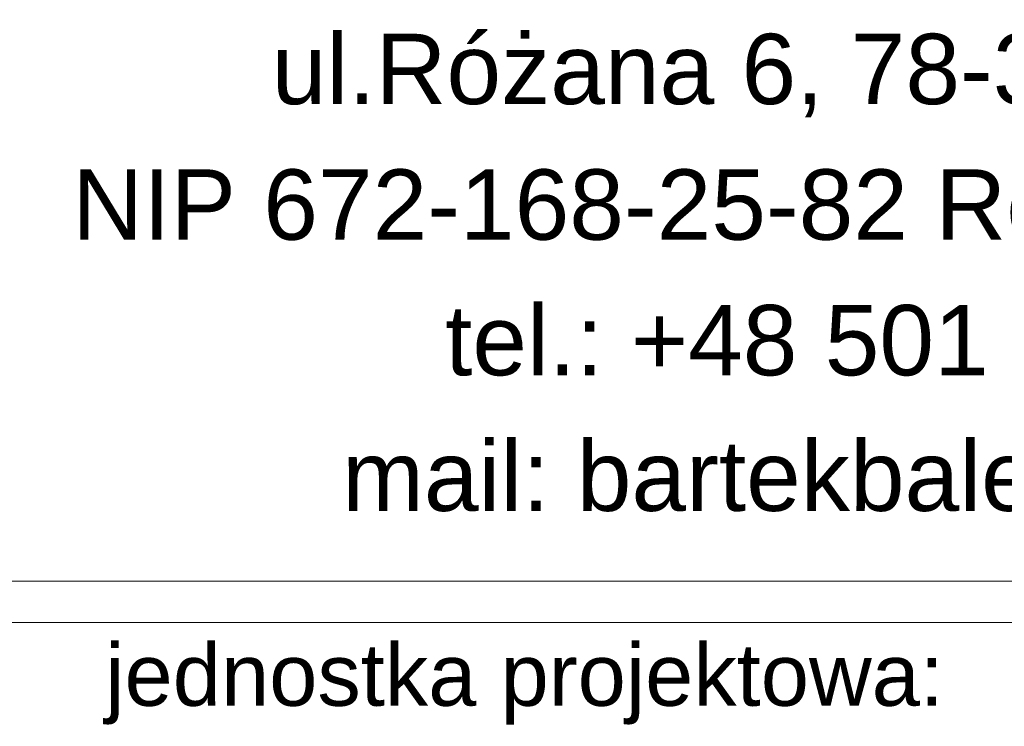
# Model space of a CAD drawing. Extents: x -558982 to 5119495, y -5290134 to 121759.
# Tile 170 of 256: x -467707 to -465176, y 14314 to 16130. Entities that reach past the tile are written whole.
import ezdxf

# ---------------------------------------------------------------- set-up
doc = ezdxf.new("R2010")
doc.units = 0
doc.header["$MEASUREMENT"] = 0
doc.layers.add('ARCH TABELA_Nr_Pióra__21', color=252, linetype='Continuous', lineweight=9)
doc.layers.add('ARCH TABELA_Nr_Pióra__7', color=252, linetype='Continuous', lineweight=13)
doc.styles.add('GENERATED_STYLE_7', font='arial.ttf')

msp = doc.modelspace()

# ---------------------------------------------------------------- linework, layer by layer
at = {"layer": 'ARCH TABELA_Nr_Pióra__21', "color": 0, "linetype": 'Continuous'}
for p, q in [((-467763.9, 14686.9), (-463083.1, 14686.9)), ((-467870.3, 14580.5), (-462976.7, 14580.5))]:
    msp.add_line(p, q, dxfattribs=at)

# ---------------------------------------------------------------- texts
at = {"layer": 'ARCH TABELA_Nr_Pióra__7', "color": 0, "linetype": 'Continuous', "insert": (-465423.5, 16094.1), "char_height": 180.852, "width": 4680.851, "attachment_point": 2, "line_spacing_factor": 1.156383, "style": 'GENERATED_STYLE_7'}
msp.add_mtext('{ul.Różana 6, 78-300 Świdwin\\PNIP 672-168-25-82 Regon 331349321\\Ptel.: +48 501 059 462\\Pmail: bartekbalejko@o2.pl}', dxfattribs=at)
at = {"layer": 'ARCH TABELA_Nr_Pióra__7', "color": 0, "linetype": 'Continuous', "insert": (-467487.4, 14525.9), "char_height": 159.58, "attachment_point": 1, "style": 'GENERATED_STYLE_7'}
msp.add_mtext('{jednostka projektowa:}', dxfattribs=at)

doc.saveas('drawing.dxf')
